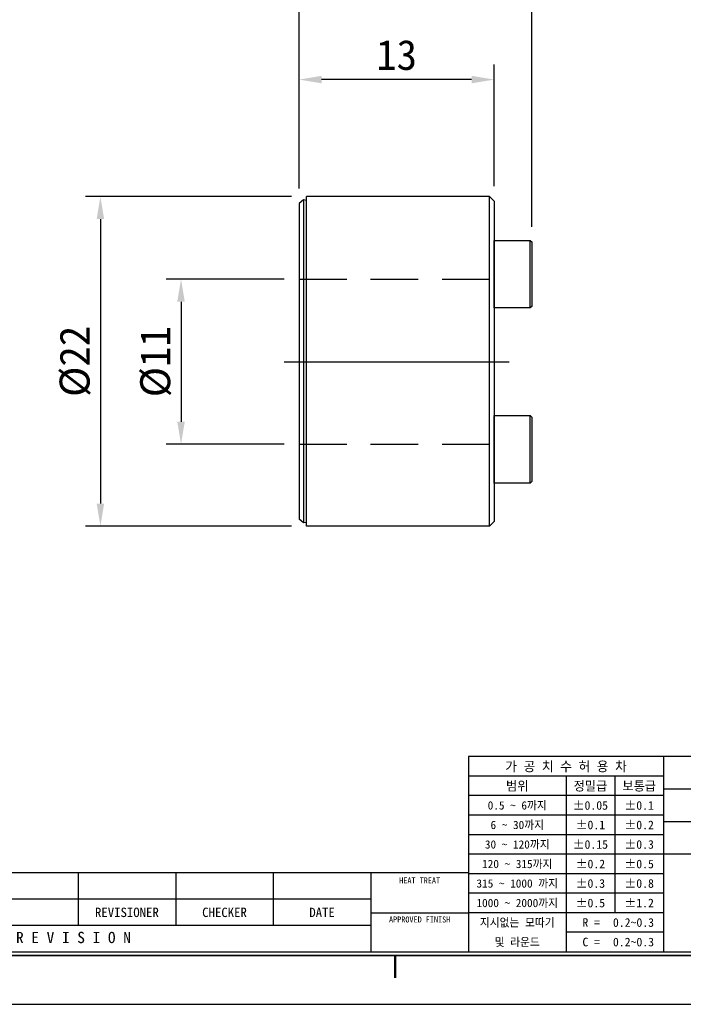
# Model space of a CAD drawing. Header units: millimetres. Extents: x 6818 to 6967, y -760 to -655.
# Tile 2 of 3: x 6868 to 6912, y -760 to -694. Entities that reach past the tile are written whole.
import ezdxf
from ezdxf.enums import TextEntityAlignment as Align

# ---------------------------------------------------------------- set-up
doc = ezdxf.new("R2010")
doc.units = ezdxf.units.MM
doc.header["$LTSCALE"] = 5
doc.linetypes.add('CENTER2', pattern=[28.575000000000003, 19.05, -3.175, 3.175, -3.175])
doc.linetypes.add('HIDDEN2', pattern=[4.762499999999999, 3.175, -1.5875])
for name, color, linetype in [('가는실선', 1, 'Continuous'), ('숨은선', 2, 'HIDDEN2'), ('외형선', 3, 'Continuous'), ('중심선', 1, 'CENTER2')]:
    doc.layers.add(name, color=color, linetype=linetype)
doc.styles.add('H', font='txt')
doc.dimstyles.new('1', dxfattribs={"dimtxt": 2, "dimasz": 1.5, "dimexe": 1, "dimexo": 1, "dimgap": 0.6, "dimtad": 1, "dimdec": 3, "dimdsep": 46, "dimtxsty": 'H', "dimcen": 2.5, "dimclrd": 1, "dimclre": 1, "dimclrt": 3, "dimazin": 2, "dimtfac": 1, "dimtdec": 3, "dimtmove": 0, "dimatfit": 3, "dimfxl": 1, "dimtzin": 0, "dimarcsym": 0})

# ---------------------------------------------------------------- blocks, each defined once
blk = doc.blocks.new('A4도각')
at = {"layer": '가는실선'}
for p, q in [((186, 33), (186, 7)), ((186, 30.39999999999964), (160, 30.39999999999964)), ((173, 30.39999999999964), (173, 7)), ((179.5, 30.39999999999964), (179.5, 12.19999999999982)), ((186, 27.80000000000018), (160, 27.80000000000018)), ((231, 28.66666666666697), (186, 28.66666666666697)), ((186, 25.19999999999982), (160, 25.19999999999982)), ((231, 24.33333333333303), (186, 24.33333333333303)), ((186, 22.60000000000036), (160, 22.60000000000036)), ((186, 20), (160, 20)), ((290, 20), (186, 20)), ((108, 17.5), (108, 10.5)), ((121, 17.5), (121, 10.5)), ((134, 17.5), (134, 10.5)), ((186, 17.39999999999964), (160, 17.39999999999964)), ((186, 14.80000000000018), (160, 14.80000000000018)), ((147, 14), (62, 14)), ((147, 12.19999999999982), (160, 12.19999999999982)), ((186, 12.19999999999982), (160, 12.19999999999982)), ((186, 9.600000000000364), (173, 9.600000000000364))]:
    blk.add_line(p, q, dxfattribs=at)
at = {"layer": '외형선'}
for p, q in [((290, 33), (160, 33)), ((160, 33), (160, 7)), ((160, 17.5), (62, 17.5)), ((147, 17.5), (147, 7)), ((147, 10.5), (62, 10.5))]:
    blk.add_line(p, q, dxfattribs=at)
at = {"layer": '외형선', "color": 0}
blk.add_lwpolyline([(297, 210), (0, 210), (0, 0), (297, 0)], close=True, dxfattribs=at)
at = {"layer": '외형선', "const_width": 0.25}
blk.add_lwpolyline([(290.5, 6.5), (290.5, 203.5), (10, 203.5), (10, 6.5)], close=True, dxfattribs=at)
at = {"layer": '외형선'}
blk.add_lwpolyline([(290, 7), (290, 203), (10.5, 203), (10.5, 7)], close=True, dxfattribs=at)
at = {"layer": '외형선', "const_width": 0.3}
blk.add_lwpolyline([(150.25, 6.5), (150.25, 3.5)], dxfattribs=at)
at = {"color": 3}
for s, height, p in [('가 공 치 수 허 용 차', 1.3, (173, 31.69999999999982)), ('범위', 1.25, (166.5, 29.10000000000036)), ('정밀급', 1.25, (176.25, 29.10000000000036)), ('보통급', 1.25, (182.75, 29.10000000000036)), ('0.5 ~ 6까지', 1.1, (166.5, 26.5)), ('%%P0.05', 1.15, (176.25, 26.5)), ('%%P0.1', 1.15, (182.75, 26.5)), ('6 ~ 30까지', 1.1, (166.5, 23.89999999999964)), ('%%P0.1', 1.15, (176.25, 23.89999999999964)), ('%%P0.2', 1.15, (182.75, 23.89999999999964)), ('30 ~ 120까지', 1.1, (166.5, 21.30000000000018)), ('%%P0.15', 1.15, (176.25, 21.30000000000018)), ('%%P0.3', 1.15, (182.75, 21.30000000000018)), ('120 ~ 315까지', 1.1, (166.5, 18.69999999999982)), ('%%P0.2', 1.15, (176.25, 18.69999999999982)), ('%%P0.5', 1.15, (182.75, 18.69999999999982)), ('HEAT TREAT', 0.8, (153.5, 16.5)), ('315 ~ 1000 까지', 1.1, (166.5, 16.10000000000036)), ('%%P0.3', 1.15, (176.25, 16.10000000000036)), ('%%P0.8', 1.15, (182.75, 16.10000000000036)), ('1000 ~ 2000까지', 1.1, (166.5, 13.5)), ('%%P0.5', 1.15, (176.25, 13.5)), ('%%P1.2', 1.15, (182.75, 13.5)), ('REVISIONER', 1.25, (114.5, 12.25)), ('CHECKER', 1.25, (127.5, 12.25)), ('DATE', 1.25, (140.5, 12.25)), ('APPROVED FINISH', 0.8, (153.5, 11.30000000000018)), ('지시없는 모따기', 1.1, (166.5, 10.89999999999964)), ('R = ', 1.15, (176.75, 10.89999999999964)), ('R E V I S I O N', 1.5, (107.3763194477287, 8.901732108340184)), ('및 라운드', 1.1, (166.5, 8.300000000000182)), ('C = ', 1.15, (176.75, 8.300000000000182))]:
    blk.add_text(s, height=height, dxfattribs=at).set_placement(p, align=Align.MIDDLE_CENTER)
for tag, height, p in [('REASONOFREVISIONS', 1.25, (88.5, 15.75)), ('REVISIONER', 1.25, (114.5, 15.75)), ('CHECKER', 1.25, (127.5, 15.75)), ('REVISIONDATE', 1.25, (140.5, 15.75)), ('HEATTREAT', 0.8, (153.5, 14)), ('SCALE', 1.5, (257.25, 10.25)), ('DATE', 1.5, (281.75, 10.25)), ('APRROVEDFINISH', 0.8, (153.5, 8.800000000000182))]:
    blk.add_attdef(tag, text='', height=height, dxfattribs=at).set_placement(p, align=Align.MIDDLE_CENTER)
for tag, p in [('필렛', (179.25, 10.89999999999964)), ('모따기', (179.25, 8.300000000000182))]:
    blk.add_attdef(tag, text='', height=1.15, dxfattribs=at).set_placement(p, align=Align.MIDDLE_LEFT)
at = {"layer": '외형선'}
for tag, height, p in [('APPROVED', 1.5, (219.75, 30.83333333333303)), ('도면타이틀', 5, (265.5, 26.5)), ('CHECKED', 1.5, (219.75, 26.5)), ('DRAWED', 1.5, (219.75, 22.16666666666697)), ('도면번호', 2.5, (270.25, 16.75)), ('도면SIZE', 2, (237.7612911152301, 11.44390227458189))]:
    blk.add_attdef(tag, text='', height=height, dxfattribs=at).set_placement(p, align=Align.MIDDLE_CENTER)
blk = doc.blocks.new('*D6')
at = {"layer": 'Defpoints', "color": 0}
for p in [(6886.876768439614, -698.4033060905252), (6886.876768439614, -706.6624089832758), (6899.867496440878, -706.4974089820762)]:
    blk.add_point(p, dxfattribs=at)
at = {"layer": '외형선', "color": 1, "lineweight": -2}
for p, q in [((6886.876768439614, -705.6624089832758), (6886.876768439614, -697.4033060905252)), ((6899.867496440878, -705.4974089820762), (6899.867496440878, -697.4033060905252)), ((6898.367496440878, -698.4033060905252), (6888.376768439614, -698.4033060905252))]:
    blk.add_line(p, q, dxfattribs=at)
at = {"layer": '외형선', "color": 1}
for points in [[(6888.376768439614, -698.1533060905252), (6888.376768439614, -698.6533060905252), (6886.876768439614, -698.4033060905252)], [(6898.367496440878, -698.6533060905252), (6898.367496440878, -698.1533060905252), (6899.867496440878, -698.4033060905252)]]:
    blk.add_solid(points, dxfattribs=at)
at = {"layer": '외형선', "color": 3, "insert": (6893.372132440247, -696.775343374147), "char_height": 2, "attachment_point": 5, "style": 'H'}
blk.add_mtext('13', dxfattribs=at)
blk = doc.blocks.new('*D7')
at = {"layer": 'Defpoints', "color": 0}
for p in [(6886.876768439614, -711.6974089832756), (6879.010153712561, -722.6974089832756), (6886.876768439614, -722.6974089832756)]:
    blk.add_point(p, dxfattribs=at)
at = {"layer": '외형선', "color": 1, "lineweight": -2}
for p, q in [((6885.876768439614, -711.6974089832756), (6878.010153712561, -711.6974089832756)), ((6879.010153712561, -713.1974089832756), (6879.010153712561, -721.1974089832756)), ((6885.876768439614, -722.6974089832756), (6878.010153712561, -722.6974089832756))]:
    blk.add_line(p, q, dxfattribs=at)
at = {"layer": '외형선', "color": 1}
for points in [[(6879.260153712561, -713.1974089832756), (6878.760153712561, -713.1974089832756), (6879.010153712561, -711.6974089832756)], [(6878.760153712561, -721.1974089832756), (6879.260153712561, -721.1974089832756), (6879.010153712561, -722.6974089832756)]]:
    blk.add_solid(points, dxfattribs=at)
at = {"layer": '외형선', "color": 3, "insert": (6877.33292335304, -717.1974089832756), "char_height": 2, "attachment_point": 5, "rotation": 90, "style": 'H'}
blk.add_mtext('%%C11', dxfattribs=at)
blk = doc.blocks.new('*D9')
at = {"layer": 'Defpoints', "color": 0}
for p in [(6902.367496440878, -691.8496311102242), (6886.876768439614, -706.662408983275), (6902.367496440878, -709.2137781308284)]:
    blk.add_point(p, dxfattribs=at)
at = {"layer": '외형선', "color": 1, "lineweight": -2}
for p, q in [((6886.876768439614, -705.662408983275), (6886.876768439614, -690.8496311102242)), ((6902.367496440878, -708.2137781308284), (6902.367496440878, -690.8496311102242)), ((6888.376768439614, -691.8496311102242), (6900.867496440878, -691.8496311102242))]:
    blk.add_line(p, q, dxfattribs=at)
at = {"layer": '외형선', "color": 1}
for points in [[(6888.376768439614, -691.5996311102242), (6888.376768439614, -692.0996311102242), (6886.876768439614, -691.8496311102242)], [(6900.867496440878, -692.0996311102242), (6900.867496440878, -691.5996311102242), (6902.367496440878, -691.8496311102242)]]:
    blk.add_solid(points, dxfattribs=at)
at = {"layer": '외형선', "color": 3, "insert": (6894.622132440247, -690.221668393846), "char_height": 2, "attachment_point": 5, "style": 'H'}
blk.add_mtext('15.5', dxfattribs=at)
blk = doc.blocks.new('*D10')
at = {"layer": 'Defpoints', "color": 0}
for p in [(6887.367496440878, -706.1974089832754), (6873.638762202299, -728.1518601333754), (6887.367496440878, -728.1518601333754)]:
    blk.add_point(p, dxfattribs=at)
at = {"layer": '외형선', "color": 1, "lineweight": -2}
for p, q in [((6886.367496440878, -706.1974089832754), (6872.638762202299, -706.1974089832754)), ((6873.638762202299, -707.6974089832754), (6873.638762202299, -726.6518601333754)), ((6886.367496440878, -728.1518601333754), (6872.638762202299, -728.1518601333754))]:
    blk.add_line(p, q, dxfattribs=at)
at = {"layer": '외형선', "color": 1}
for points in [[(6873.888762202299, -707.6974089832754), (6873.388762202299, -707.6974089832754), (6873.638762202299, -706.1974089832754)], [(6873.388762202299, -726.6518601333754), (6873.888762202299, -726.6518601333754), (6873.638762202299, -728.1518601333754)]]:
    blk.add_solid(points, dxfattribs=at)
at = {"layer": '외형선', "color": 3, "insert": (6871.962863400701, -717.1746345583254), "char_height": 2, "attachment_point": 5, "rotation": 90, "style": 'H'}
blk.add_mtext('%%C22', dxfattribs=at)

msp = doc.modelspace()

# ---------------------------------------------------------------- linework, layer by layer
at = {"layer": '숨은선', "ltscale": 0.2}
for p, q in [((6886.876768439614, -711.6974089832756), (6899.867496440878, -711.6974089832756)), ((6886.876768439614, -722.6974089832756), (6899.867496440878, -722.6974089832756))]:
    msp.add_line(p, q, dxfattribs=at)
at = {"layer": '외형선'}
for p, q in [((6887.172210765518, -706.4145034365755), (6886.876768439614, -706.662408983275)), ((6887.367496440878, -706.4489375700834), (6887.172210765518, -706.4145034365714)), ((6887.172210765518, -706.4145034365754), (6887.172210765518, -727.9338447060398)), ((6899.567496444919, -706.1974089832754), (6887.367496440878, -706.1974089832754)), ((6887.367496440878, -728.1518601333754), (6887.367496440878, -706.1974089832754)), ((6899.867496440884, -706.4974089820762), (6899.567496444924, -706.1974089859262)), ((6899.567496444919, -728.1518601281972), (6899.567496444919, -706.1974089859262)), ((6886.876768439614, -706.6624089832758), (6886.876768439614, -727.6848409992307)), ((6899.867496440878, -706.4974089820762), (6899.867496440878, -727.850577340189)), ((6899.867496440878, -713.6137781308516), (6899.867496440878, -709.1137781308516)), ((6899.867496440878, -709.1137781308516), (6902.267496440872, -709.1137781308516)), ((6902.267496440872, -709.1137781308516), (6902.367496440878, -709.2137781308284)), ((6902.267496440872, -713.6137781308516), (6902.267496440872, -709.1137781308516)), ((6902.367496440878, -709.2137781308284), (6902.367496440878, -713.5137781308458)), ((6902.267496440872, -713.6137781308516), (6899.867496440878, -713.6137781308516)), ((6902.367496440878, -713.5137781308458), (6902.267496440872, -713.6137781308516)), ((6899.867496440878, -725.2810399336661), (6899.867496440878, -720.7810399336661)), ((6899.867496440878, -720.7810399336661), (6902.267496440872, -720.7810399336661)), ((6902.267496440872, -720.7810399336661), (6902.367496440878, -720.8810399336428)), ((6902.267496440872, -725.2810399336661), (6902.267496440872, -720.7810399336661)), ((6902.367496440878, -720.8810399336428), (6902.367496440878, -725.1810399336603)), ((6902.267496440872, -725.2810399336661), (6899.867496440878, -725.2810399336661)), ((6902.367496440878, -725.1810399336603), (6902.267496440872, -725.2810399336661)), ((6887.172210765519, -727.9338447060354), (6886.876768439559, -727.6848687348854)), ((6887.367490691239, -727.8992581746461), (6887.172210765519, -727.9338447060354)), ((6899.567496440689, -728.1518601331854), (6887.367496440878, -728.1518601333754))]:
    msp.add_line(p, q, dxfattribs=at)
at = {"layer": '외형선', "flags": 128}
msp.add_lwpolyline([(6899.867503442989, -727.8505563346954), (6899.700251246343, -728.0185475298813), (6899.567496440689, -728.1518601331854)], dxfattribs=at)
at = {"layer": '중심선'}
msp.add_line((6885.876768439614, -717.1974089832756), (6900.867496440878, -717.1974089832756), dxfattribs=at)

# ---------------------------------------------------------------- block references
ref = msp.add_blockref('A4도각', (6818.155697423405, -760.0053712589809), dxfattribs=dict(xscale=0.5, yscale=0.5, zscale=0.5))
ref.add_attrib('필렛', '0.2~0.3', dxfattribs={"color": 3, "height": 0.575}).set_placement((6907.780697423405, -754.555371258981), align=Align.MIDDLE_LEFT)
ref.add_attrib('모따기', '0.2~0.3', dxfattribs={"color": 3, "height": 0.575}).set_placement((6907.780697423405, -755.8553712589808), align=Align.MIDDLE_LEFT)

# ---------------------------------------------------------------- dimensions: what is measured, and where the dimension line sits
at = {"layer": '외형선'}
for base, p1, p2, picture, middle in [((6902.367496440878, -691.8496311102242), (6886.876768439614, -706.662408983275), (6902.367496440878, -709.2137781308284), '*D9', (6894.622132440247, -690.221668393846)), ((6886.876768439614, -698.4033060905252), (6899.867496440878, -706.4974089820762), (6886.876768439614, -706.6624089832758), '*D6', (6893.372132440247, -696.775343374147))]:
    dim = msp.add_linear_dim(base=base, p1=p1, p2=p2, dimstyle='1', override={"dimdec": 1}, dxfattribs=at)
    dim.commit()
    dim.dimension.update_dxf_attribs({"geometry": picture, "text_midpoint": middle})
dim = msp.add_linear_dim(base=(6873.638762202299, -728.1518601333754), p1=(6887.367496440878, -706.1974089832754), p2=(6887.367496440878, -728.1518601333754), angle=90, text='%%C<>', dimstyle='1', override={"dimdec": 0, "dimtxsty": 'H'}, dxfattribs=at)
dim.commit()
dim.dimension.update_dxf_attribs({"geometry": '*D10', "text_midpoint": (6871.962863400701, -717.1746345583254)})
dim = msp.add_linear_dim(base=(6879.010153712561, -722.6974089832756), p1=(6886.876768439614, -711.6974089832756), p2=(6886.876768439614, -722.6974089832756), angle=90, text='%%C<>', dimstyle='1', dxfattribs=at)
dim.commit()
dim.dimension.update_dxf_attribs({"geometry": '*D7', "text_midpoint": (6877.33292335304, -717.1974089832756)})

doc.saveas('drawing.dxf')
